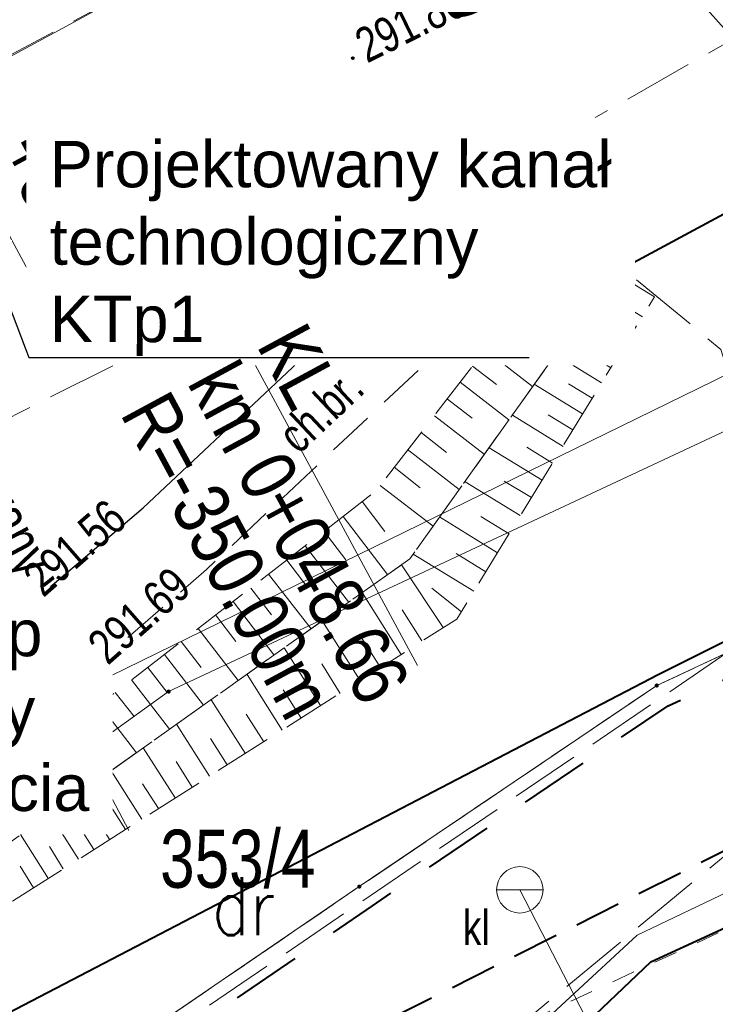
# Model space of a CAD drawing. Header units: metres. Extents: x 7437415 to 7437762, y 5556624 to 5556902.
# Tile 14 of 41: x 7437565 to 7437580, y 5556682 to 5556703. Entities that reach past the tile are written whole.
import ezdxf
from ezdxf import colors
from ezdxf.entities.mleader import LeaderData, LeaderLine
from ezdxf.math import Vec2, Vec3

# ---------------------------------------------------------------- set-up
doc = ezdxf.new("R2010")
doc.units = ezdxf.units.M
doc.header["$MEASUREMENT"] = 0
for name, pattern in [('BUBZ01-500', [1.75, 1.25, -0.5]), ('EGBK02-500', [2, 1.5, -0.5]), ('EGBO02-500', [2.5, 1.5, -1]), ('EGBU01-500', [1, 0.5, -0.5]), ('KTCR02-500', [1.5, 1, -0.5]), ('KTJZ01-500', [2, 1.5, -0.5])]:
    doc.linetypes.add(name, pattern=pattern)
doc.layers.get('0').update_dxf_attribs({"color": 250, "lineweight": 5})
for name, color, linetype, lineweight in [('203-Punkt załamania granicy działki nie stabilizowany', 7, 'Continuous', 5), ('BUBZ01', 250, 'Continuous', 5), ('BUIB02_01', 250, 'Continuous', 5), ('BUIB05_01', 250, 'Continuous', 5), ('D_kilometraz', 7, 'Continuous', 13), ('D_kraweznik', 7, 'Continuous', 20), ('D_opis trasy', 7, 'Continuous', 13), ('D_opisy', 7, 'Continuous', 13), ('EGBD03', 250, 'Continuous', 5), ('EGBK02', 250, 'Continuous', 5), ('EGBO02', 250, 'Continuous', 5), ('EGBP04_03', 250, 'Continuous', 5), ('EGBU01', 250, 'Continuous', 5), ('Elektryka_opisy_kabli', 7, 'Continuous', 13), ('KTCR02', 250, 'Continuous', 5), ('KTJZ01', 250, 'Continuous', 5), ('KTKR01', 250, 'Continuous', 5), ('KTOK05_01', 250, 'Continuous', 5), ('MPZP', 250, 'Continuous', 5), ('osadnik kanalizacji lokalnej (dół Chambeau) (punkt)', 7, 'Continuous', 5), ('osadnik kanalizacji lokalnej (dół Chambeau) (punkt)-Atr17', 7, 'Continuous', 5), ('przewód elektroenergetyczny (linia)', 7, 'Continuous', 5), ('przewód kanalizacyjny (linia)', 7, 'Continuous', 5), ('punkt wysokościowy sztuczny', 7, 'Continuous', 5), ('RTPW01', 250, 'Continuous', 5), ('RTPW02', 250, 'Continuous', 5), ('rzedne dla projektanta', 250, 'Continuous', 5)]:
    doc.layers.add(name, color=color, linetype=linetype, lineweight=lineweight)
doc.styles.get("Standard").update_dxf_attribs({"font": 'txt.shx', "width": 0.75})
doc.styles.add('STYL_ARIAL', font='simplex.shx', dxfattribs={"width": 0.75, "oblique": 0.1})
doc.styles.add('Style-Arial Narrow', font='ARIALN.TTF')
doc.linetypes.add('KTOK05_01-500', pattern='A,3.75,[13,dgnlstyle-rozp_2015.shx,S=0.002778,R=0,X=0,Y=0],3.75', length=7.5)

# ---------------------------------------------------------------- blocks, each defined once
blk = doc.blocks.new('US07')
at = {"color": 0, "linetype": 'Continuous', "lineweight": 13, "ltscale": 10}
for q in [(-5, 0), (5, 0)]:
    blk.add_line((0, 0), q, dxfattribs=at)
blk.add_circle((0, 0), 5, dxfattribs=at)
blk = doc.blocks.new('203')
at = {"layer": '203-Punkt załamania granicy działki nie stabilizowany', "linetype": 'Continuous', "lineweight": 13}
h = blk.add_hatch(color=96, dxfattribs=at)
edge = h.paths.add_edge_path()
edge.add_arc((0, 0), 0.45, 0, 360)
blk = doc.blocks.new('PW02')
at = {"layer": 'punkt wysokościowy sztuczny', "linetype": 'Continuous', "lineweight": 13}
h = blk.add_hatch(color=0, dxfattribs=at)
edge = h.paths.add_edge_path()
edge.add_arc((0, 0), 0.45, 0, 360)
blk = doc.blocks.new('_None')
blk = doc.blocks.new('_Oblique')
at = {"color": 0, "linetype": 'ByBlock', "lineweight": -2}
blk.add_line((-5, -5), (5, 5), dxfattribs=at)

msp = doc.modelspace()

# ---------------------------------------------------------------- linework, layer by layer
at = {"layer": 'BUBZ01', "color": 7, "linetype": 'BUBZ01-500', "lineweight": 13, "flags": 128}
for points in [[(7437555.54, 5556678.94), (7437554.3, 5556679.55), (7437564.94, 5556687.09), (7437572.62, 5556693.02), (7437576.97, 5556698.63), (7437577.76, 5556697.74), (7437573.36, 5556691.57), (7437555.54, 5556678.94)], [(7437577.76, 5556697.74), (7437578.63, 5556697.21), (7437574.37, 5556690.27), (7437554.88, 5556677.9), (7437555.54, 5556678.94), (7437573.36, 5556691.57), (7437577.76, 5556697.74)]]:
    msp.add_lwpolyline(points, close=True, dxfattribs=at)
at = {"layer": 'BUBZ01', "color": 7, "linetype": 'Continuous', "lineweight": 13, "flags": 128}
for points in [[(7437576.76, 5556698.36), (7437577.23, 5556698)], [(7437576.52, 5556698.05), (7437577.46, 5556697.32)], [(7437576.27, 5556697.73), (7437576.75, 5556697.36)], [(7437576.02, 5556697.41), (7437576.99, 5556696.66)], [(7437578.37, 5556696.78), (7437577.47, 5556697.33)], [(7437575.77, 5556697.08), (7437576.26, 5556696.7)], [(7437575.51, 5556696.74), (7437576.5, 5556695.97)], [(7437577.89, 5556696.01), (7437576.94, 5556696.59)], [(7437578.1, 5556696.35), (7437577.64, 5556696.63)], [(7437575.25, 5556696.41), (7437575.75, 5556696.02)], [(7437574.98, 5556696.07), (7437576, 5556695.28)], [(7437577.49, 5556695.36), (7437576.5, 5556695.97)], [(7437577.69, 5556695.68), (7437577.21, 5556695.98)], [(7437574.71, 5556695.72), (7437575.23, 5556695.32)], [(7437574.44, 5556695.37), (7437575.49, 5556694.56)], [(7437577.08, 5556694.69), (7437576.04, 5556695.33)], [(7437577.29, 5556695.03), (7437576.78, 5556695.34)], [(7437574.17, 5556695.01), (7437574.7, 5556694.6)], [(7437573.89, 5556694.65), (7437574.96, 5556693.82)], [(7437576.66, 5556693.99), (7437575.57, 5556694.66)], [(7437576.87, 5556694.35), (7437576.34, 5556694.67)], [(7437573.6, 5556694.29), (7437574.15, 5556693.86)], [(7437573.31, 5556693.92), (7437574.42, 5556693.06)], [(7437576.21, 5556693.26), (7437575.07, 5556693.96)], [(7437576.43, 5556693.63), (7437575.88, 5556693.97)], [(7437573.02, 5556693.54), (7437573.58, 5556693.1)], [(7437572.72, 5556693.15), (7437573.86, 5556692.27)], [(7437575.74, 5556692.5), (7437574.55, 5556693.23)], [(7437575.98, 5556692.89), (7437575.39, 5556693.24)], [(7437572.33, 5556692.8), (7437572.82, 5556692.16)], [(7437571.92, 5556692.48), (7437572.88, 5556691.23)], [(7437575.25, 5556691.7), (7437574, 5556692.47)], [(7437575.5, 5556692.11), (7437574.89, 5556692.48)], [(7437571.51, 5556692.16), (7437571.98, 5556691.55)], [(7437571.1, 5556691.85), (7437572.04, 5556690.64)], [(7437574.74, 5556690.87), (7437573.43, 5556691.67)], [(7437575, 5556691.29), (7437574.36, 5556691.68)], [(7437570.71, 5556691.54), (7437571.17, 5556690.94)], [(7437574.08, 5556690.09), (7437573.18, 5556691.44)], [(7437570.31, 5556691.24), (7437571.23, 5556690.06)], [(7437569.93, 5556690.94), (7437570.38, 5556690.36)], [(7437574.47, 5556690.43), (7437573.83, 5556690.94)], [(7437573.17, 5556689.51), (7437572.33, 5556690.84)], [(7437569.55, 5556690.65), (7437570.43, 5556689.5)], [(7437569.17, 5556690.36), (7437569.61, 5556689.79)], [(7437573.62, 5556689.8), (7437573.19, 5556690.47)], [(7437572.29, 5556688.95), (7437571.47, 5556690.23)], [(7437568.8, 5556690.07), (7437569.66, 5556688.95)], [(7437572.73, 5556689.23), (7437572.31, 5556689.88)], [(7437568.43, 5556689.79), (7437568.86, 5556689.23)], [(7437568.07, 5556689.51), (7437568.91, 5556688.42)], [(7437571.43, 5556688.41), (7437570.65, 5556689.65)], [(7437567.71, 5556689.23), (7437568.13, 5556688.69)], [(7437571.86, 5556688.67), (7437571.46, 5556689.31)], [(7437570.61, 5556687.88), (7437569.85, 5556689.08)], [(7437567.36, 5556688.96), (7437568.18, 5556687.9)], [(7437567.01, 5556688.69), (7437567.42, 5556688.17)], [(7437571.02, 5556688.14), (7437570.63, 5556688.75)], [(7437566.67, 5556688.43), (7437567.47, 5556687.39)], [(7437569.81, 5556687.38), (7437569.08, 5556688.53)], [(7437566.33, 5556688.17), (7437566.73, 5556687.66)], [(7437570.21, 5556687.63), (7437569.83, 5556688.22)], [(7437569.04, 5556686.89), (7437568.33, 5556688.01)], [(7437566, 5556687.91), (7437566.78, 5556686.9)], [(7437565.67, 5556687.65), (7437566.05, 5556687.16)], [(7437569.42, 5556687.13), (7437569.06, 5556687.7)], [(7437565.35, 5556687.4), (7437566.1, 5556686.43)], [(7437568.3, 5556686.42), (7437567.61, 5556687.5)], [(7437565.02, 5556687.16), (7437565.4, 5556686.67)], [(7437568.67, 5556686.65), (7437568.32, 5556687.2)], [(7437564.7, 5556686.92), (7437565.4, 5556685.93)], [(7437567.58, 5556685.96), (7437566.92, 5556687)], [(7437567.94, 5556686.19), (7437567.6, 5556686.72)], [(7437566.89, 5556685.52), (7437566.25, 5556686.53)], [(7437566.22, 5556685.1), (7437565.6, 5556686.07)], [(7437567.23, 5556685.74), (7437566.91, 5556686.25)], [(7437565.57, 5556684.68), (7437564.97, 5556685.63)], [(7437566.55, 5556685.31), (7437566.24, 5556685.8)], [(7437565.89, 5556684.89), (7437565.59, 5556685.37)], [(7437565.25, 5556684.48), (7437564.96, 5556684.95)]]:
    msp.add_lwpolyline(points, dxfattribs=at)
at = {"layer": 'BUIB02_01', "color": 212, "linetype": 'Continuous', "lineweight": 40, "flags": 128}
for points in [[(7437578.709, 5556689.08), (7437609.016, 5556704.209), (7437638.73, 5556719.29), (7437644.506, 5556722.382), (7437654.627, 5556703.284)], [(7437478.779, 5556655.789), (7437498.529, 5556658.242), (7437527.258, 5556665.29), (7437554.461, 5556676.462), (7437578.709, 5556689.08)]]:
    msp.add_lwpolyline(points, dxfattribs=at)
at = {"layer": 'BUIB05_01', "color": 7, "linetype": 'Continuous', "lineweight": 40, "flags": 128}
msp.add_lwpolyline([(7437577.73, 5556697.71), (7437589.04, 5556703.81)], dxfattribs=at)
at = {"layer": 'D_kraweznik'}
msp.add_line((7437563.116, 5556701.508), (7437592.616, 5556717.455), dxfattribs=at)
at = {"layer": 'D_opis trasy'}
msp.add_line((7437565.131, 5556697.78), (7437569.103, 5556697.448), dxfattribs=at)
at = {"layer": 'D_opis trasy', "flags": 128}
for points in [[(7437563.116, 5556701.508), (7437565.131, 5556697.78)], [(7437569.103, 5556697.448), (7437573.525, 5556689.269)]]:
    msp.add_lwpolyline(points, dxfattribs=at)
at = {"layer": 'D_opisy'}
msp.add_line((7437559.888, 5556699.785), (7437567.303, 5556685.72), dxfattribs=at)
at = {"layer": 'EGBD03', "color": 96, "linetype": 'Continuous', "lineweight": 13, "flags": 128}
for points in [[(7437594.67, 5556701.11), (7437568.16, 5556688.71)], [(7437549.89, 5556680.73), (7437584.26, 5556697.53)], [(7437586.26, 5556692.39), (7437578.68, 5556688.84)], [(7437572.27, 5556684.51), (7437578.68, 5556688.84)], [(7437564.3, 5556685.93), (7437568.16, 5556688.71)], [(7437572.27, 5556684.51), (7437566.34, 5556680.46)]]:
    msp.add_lwpolyline(points, dxfattribs=at)
at = {"layer": 'EGBK02', "color": 96, "linetype": 'EGBK02-500', "lineweight": 13, "flags": 128}
for points in [[(7437581.3, 5556690.06), (7437578.68, 5556688.84)], [(7437578.68, 5556688.84), (7437572.27, 5556684.51)], [(7437572.27, 5556684.51), (7437566.34, 5556680.46)]]:
    msp.add_lwpolyline(points, dxfattribs=at)
at = {"layer": 'EGBO02', "color": 96, "linetype": 'EGBO02-500', "lineweight": 40, "flags": 128}
msp.add_lwpolyline([(7437509.408, 5556641.775), (7437527.366, 5556653.573), (7437535.53, 5556659.046), (7437540.808, 5556662.655), (7437546.047, 5556666.094), (7437546.417, 5556666.344), (7437547.687, 5556667.174), (7437556.491, 5556673.156), (7437559.221, 5556675.006), (7437566.622, 5556680.047), (7437572.551, 5556684.096), (7437578.927, 5556688.403), (7437581.512, 5556689.607), (7437586.468, 5556691.935), (7437596.734, 5556696.524), (7437608.998, 5556702.025), (7437613.531, 5556704.147), (7437646.901, 5556719.682), (7437664.231, 5556728.731), (7437679.981, 5556736.007), (7437721.816, 5556755.672), (7437743.341, 5556772.789), (7437751.664, 5556779.423)], dxfattribs=at)
at = {"layer": 'EGBU01', "color": 96, "linetype": 'EGBU01-500', "lineweight": 13, "flags": 128}
for points in [[(7437581.3, 5556690.06), (7437578.68, 5556688.84)], [(7437578.68, 5556688.84), (7437581.3, 5556690.06)], [(7437578.68, 5556688.84), (7437572.27, 5556684.51)], [(7437572.27, 5556684.51), (7437578.68, 5556688.84)], [(7437575.92, 5556681.62), (7437583.87, 5556685.3)], [(7437572.27, 5556684.51), (7437566.34, 5556680.46)], [(7437566.34, 5556680.46), (7437572.27, 5556684.51)]]:
    msp.add_lwpolyline(points, dxfattribs=at)
at = {"layer": 'KTCR02', "color": 7, "linetype": 'KTCR02-500', "lineweight": 13, "flags": 128}
msp.add_lwpolyline([(7437576.91, 5556698.6), (7437575.21, 5556697.2), (7437568.98, 5556691.34), (7437565.71, 5556688.51), (7437562.86, 5556686.65), (7437557.05, 5556683.71), (7437557.69, 5556682.42), (7437553.22, 5556680.18), (7437552.61, 5556681.5), (7437549.38, 5556679.96), (7437545.37, 5556678.26), (7437542.6, 5556677.35), (7437533.32, 5556674.74)], dxfattribs=at)
at = {"layer": 'KTJZ01', "color": 7, "linetype": 'KTJZ01-500', "lineweight": 13, "flags": 128}
for points in [[(7437487.24, 5556665.88), (7437500.01, 5556668.65), (7437509.93, 5556671.34), (7437514.81, 5556672.66), (7437528.54, 5556677.57), (7437546.18, 5556685.08), (7437562.31, 5556693.39), (7437575.78, 5556700.17), (7437584.6, 5556705.2), (7437599.33, 5556712.79), (7437607.41, 5556717.03), (7437624.22, 5556725.75), (7437636.91, 5556731.79), (7437639.91, 5556733.3), (7437648.13, 5556737.1), (7437664.08, 5556744.94), (7437674.41, 5556750.47), (7437695.47, 5556762.01), (7437726.23, 5556778.98), (7437745.592, 5556790.579), (7437740.524, 5556799.89), (7437726.071, 5556794.065), (7437721.424, 5556793.261), (7437718.653, 5556793.684), (7437716.454, 5556794.853), (7437714.78, 5556796.65), (7437713.44, 5556798.18), (7437704.05, 5556814.76), (7437696.46, 5556806.77), (7437698.53, 5556806.84), (7437700.74, 5556806.26), (7437702.79, 5556804.94), (7437704.06, 5556803.16), (7437709.44, 5556793.77), (7437711.44, 5556790.12), (7437712.13, 5556787.63), (7437712.21, 5556785.35), (7437711.59, 5556783.66), (7437709.87, 5556781.76), (7437701.28, 5556777.09), (7437699.42, 5556776.48), (7437697.78, 5556776.19), (7437695.76, 5556776.41), (7437693.65, 5556777.51), (7437692.09, 5556778.89), (7437690.49, 5556781.22), (7437685.25, 5556778.28), (7437686.1, 5556775.03), (7437686.085, 5556773.72), (7437685.81, 5556772.51), (7437685.3, 5556771.32), (7437684.475, 5556769.98), (7437683.43, 5556768.68), (7437682.12, 5556767.23), (7437680.52, 5556765.9), (7437679.609, 5556765.424), (7437667.4, 5556758.73), (7437656.58, 5556752.94), (7437646.03, 5556747.24), (7437635.04, 5556741.31), (7437625.46, 5556735.97), (7437617.31, 5556731.03), (7437610.73, 5556727.32), (7437599.83, 5556721.28), (7437592.56, 5556717.41), (7437581.48, 5556711.39), (7437572.19, 5556706.38), (7437570.63, 5556705.57), (7437559.43, 5556699.57), (7437555.27, 5556697.37), (7437547.58, 5556693.6), (7437542.1, 5556690.99), (7437536.78, 5556688.64), (7437527.13, 5556684.56), (7437524.75, 5556685.69), (7437522.99, 5556687.15), (7437521.44, 5556689.45), (7437520.46, 5556691.39), (7437515.43, 5556689.51), (7437516.09, 5556686.202), (7437515.98, 5556684.5), (7437514.73, 5556681.38), (7437513.55, 5556680.28), (7437512.1, 5556679.32), (7437507.87, 5556678.13), (7437498.81, 5556675.82), (7437492.9, 5556674.29)], [(7437589.109, 5556707.502), (7437587.51, 5556704.57), (7437591.6, 5556694.89), (7437588.51, 5556693.05), (7437585.23, 5556698.82), (7437583.56, 5556697.89), (7437586.26, 5556692.39), (7437588.01, 5556689.01), (7437584.59, 5556687.27), (7437583.01, 5556687.54), (7437568.72, 5556675.73), (7437566.49, 5556680.22), (7437581.79, 5556690.63), (7437580.06, 5556696.08), (7437576.97, 5556698.63), (7437575.78, 5556700.17)]]:
    msp.add_lwpolyline(points, dxfattribs=at)
at = {"layer": 'KTKR01', "color": 7, "linetype": 'Continuous', "lineweight": 30, "flags": 128}
msp.add_lwpolyline([(7437509.93, 5556671.34), (7437513.74, 5556672.37), (7437516.19, 5556672.93), (7437525.36, 5556674.85), (7437534.27, 5556677.12), (7437543.86, 5556679.82), (7437547.6, 5556681.25), (7437562.05, 5556688.41), (7437564.55, 5556690.07), (7437567.61, 5556692.67), (7437574.17, 5556698.83), (7437574.91, 5556699.49), (7437575.69, 5556700.12)], dxfattribs=at)
at = {"layer": 'KTOK05_01', "color": 7, "linetype": 'KTOK05_01-500', "lineweight": 40, "flags": 128}
msp.add_lwpolyline([(7437568.97, 5556671.61), (7437569.48, 5556674.26), (7437578.55, 5556682.89), (7437583.93, 5556685.36)], dxfattribs=at)
at = {"layer": 'MPZP', "color": 212, "linetype": 'KTCR02-500', "lineweight": 40, "flags": 128}
msp.add_lwpolyline([(7437480.406, 5556653.046), (7437497.678, 5556655.366), (7437530.257, 5556663.123), (7437555.691, 5556673.002), (7437601.685, 5556696.111), (7437651.01, 5556723.248), (7437712.92, 5556755.928), (7437752.943, 5556777.073)], dxfattribs=at)
at = {"layer": 'przewód elektroenergetyczny (linia)', "color": 1, "linetype": 'Continuous', "lineweight": 13, "flags": 128}
msp.add_lwpolyline([(7437570.15, 5556675.06), (7437569.67, 5556675.52), (7437578.26, 5556683.46), (7437582.47, 5556685.47), (7437587.88, 5556688.07), (7437585.32, 5556692.93), (7437587.22, 5556693.96)], dxfattribs=at)
at = {"layer": 'przewód kanalizacyjny (linia)', "color": 36, "linetype": 'Continuous', "lineweight": 13, "flags": 128}
msp.add_lwpolyline([(7437585.379, 5556665.743), (7437575.73, 5556684.44)], dxfattribs=at)
at = {"layer": 'rzedne dla projektanta', "color": 7, "linetype": 'Continuous', "lineweight": 40}
for centre in [(7437572.13, 5556702.35), (7437573.81, 5556699.48)]:
    msp.add_circle(centre, 0.0225, dxfattribs=at)

# ---------------------------------------------------------------- block references
at = {"layer": 'EGBP04_03', "color": 96, "linetype": 'Continuous', "lineweight": 13, "xscale": 0.1, "yscale": 0.1, "zscale": 0.1}
for p in [(7437578.68, 5556688.84), (7437568.16, 5556688.71), (7437572.27, 5556684.51)]:
    msp.add_blockref('203', p, dxfattribs=at)
at = {"layer": 'osadnik kanalizacji lokalnej (dół Chambeau) (punkt)', "color": 7, "linetype": 'Continuous', "lineweight": 13, "xscale": 0.1, "yscale": 0.1, "zscale": 0.1}
msp.add_blockref('US07', (7437575.73, 5556684.44), dxfattribs=at)
at = {"layer": 'RTPW02', "color": 7, "linetype": 'Continuous', "lineweight": 13, "xscale": 0.1, "yscale": 0.1, "zscale": 0.1}
for p in [(7437565.3, 5556690.8), (7437566.66, 5556689.31)]:
    msp.add_blockref('PW02', p, dxfattribs=at)

# ---------------------------------------------------------------- texts
at = {"layer": 'D_kilometraz', "char_height": 1.2, "attachment_point": 4, "rotation": 298.3934, "line_spacing_factor": 1.6, "style": 'Style-Arial Narrow'}
for s, insert in [('+60', (7437573.806, 5556705.382)), ('+50', (7437565.009, 5556700.627))]:
    msp.add_mtext(s, dxfattribs=dict(at, insert=insert))
at = {"layer": 'D_opis trasy', "char_height": 1.2, "rotation": 298.3934, "style": 'Style-Arial Narrow'}
for s, insert, attachment_point, line_spacing_factor in [('KL\\Pkm 0+048.66', (7437569.814, 5556696.046), 4, 0.85), ('R=-350.00m', (7437571.236, 5556688.292), 6, 0.35)]:
    msp.add_mtext(s, dxfattribs=dict(at, insert=insert, attachment_point=attachment_point, line_spacing_factor=line_spacing_factor))
at = {"layer": 'D_opisy', "insert": (7437563.091, 5556696.542), "char_height": 0.9, "attachment_point": 1, "rotation": 297.7945}
msp.add_mtext('\\pt11;\\fArial|b0|i0|c238238|p39;Projektowany wpust\\Pkm 0+045', dxfattribs=at)
at = {"layer": 'EGBD03', "color": 96, "linetype": 'Continuous', "lineweight": 30, "insert": (7437567.977, 5556684.467), "char_height": 1.25, "attachment_point": 7, "line_spacing_factor": 0.6}
msp.add_mtext('\\FWORKING_1250;\\H1x;\\W0.8;353/4', dxfattribs=at)
at = {"layer": 'EGBU01', "color": 96, "linetype": 'Continuous', "lineweight": 30, "width": 0.8}
msp.add_text('dr', height=1.25, dxfattribs=at).set_placement((7437569.095, 5556683.463))
at = {"layer": 'KTCR02', "color": 7, "linetype": 'Continuous', "lineweight": 13, "insert": (7437570.971, 5556693.791), "char_height": 0.75, "attachment_point": 7, "rotation": 43.247, "line_spacing_factor": 0.6}
msp.add_mtext('\\FWORKING_1250;\\H1x;\\W0.8;ch.br.', dxfattribs=at)
at = {"layer": 'osadnik kanalizacji lokalnej (dół Chambeau) (punkt)-Atr17', "color": 7, "insert": (7437574.5, 5556683.25), "char_height": 0.75, "attachment_point": 7, "line_spacing_factor": 0.6}
msp.add_mtext('\\FWORKING_1250;\\H1x;\\W0.8;kl', dxfattribs=at)
at = {"layer": 'RTPW01', "color": 7, "linetype": 'Continuous', "lineweight": 13, "char_height": 0.75, "attachment_point": 7, "line_spacing_factor": 0.6}
for s, insert, rotation in [('\\FWORKING_1250;\\H1x;\\W0.8;291.56', (7437565.465, 5556690.712), 41.164), ('\\FWORKING_1250;\\H1x;\\W0.8;291.69', (7437566.855, 5556689.252), 41.276)]:
    msp.add_mtext(s, dxfattribs=dict(at, insert=insert, rotation=rotation))
at = {"layer": 'rzedne dla projektanta', "color": 7, "linetype": 'Continuous', "lineweight": 0, "char_height": 0.75, "attachment_point": 7, "rotation": 26.3467, "line_spacing_factor": 0.6}
for s, insert in [('\\FWORKING_1250;\\H1x;\\W0.8; 291.80', (7437572.241, 5556702.126)), ('\\FWORKING_1250;\\H1x;\\W0.8; 291.81', (7437573.921, 5556699.256))]:
    msp.add_mtext(s, dxfattribs=dict(at, insert=insert))

# ---------------------------------------------------------------- next in the draw order: leaders
at = {"layer": 'Elektryka_opisy_kabli', "linetype": 'Continuous', "lineweight": 13}
ml = msp.add_multileader_mtext('Standard', dxfattribs=at)
ml.set_content('{\\fArial|b0|i0|c238|p34;\\W1;Istniejący słup\\Poświetleniowy\\Pdo przesunięcia}', color=256, style='STYL_ARIAL')
ml.set_leader_properties()
ml.set_arrow_properties(name='NONE')
ml.build(insert=Vec2(0, 0))
ml.multileader.update_dxf_attribs({"text_left_attachment_type": 5, "text_right_attachment_type": 5, "dogleg_length": 0.36, "arrow_head_size": 0.1})
ctx = ml.context
ctx.base_point, ctx.char_height, ctx.arrow_head_size, ctx.landing_gap_size, ctx.plane_origin = Vec3(7437582.491, 5556700.74), 1, 0.1, 0.09, Vec3(7437531.874, 5556672.028)
ctx.left_attachment, ctx.right_attachment = 5, 5
notes = []
notes.append((ctx, [(0, (1, 1, 0), (7437582.131, 5556700.74), (1, 0), 0.36, [(0, [(7437576.396, 5556707.203)], 0, [])])]))
ctx.mtext.insert, ctx.mtext.line_spacing_style, ctx.mtext.flow_direction = Vec3(7437582.581, 5556705.406), 2, 5
ctx.mtext.has_bg_fill, ctx.mtext.bg_color, ctx.mtext.bg_scale_factor, ctx.mtext.bg_transparency, ctx.mtext.use_window_bg_color = 1, -1027028792, 1.5, 0, 1
ml = msp.add_multileader_mtext('Standard', dxfattribs=at)
ml.set_content('{\\fArial|b0|i0|c238|p34;\\W1;Istniejący słup\\Poświetleniowy\\Pdo przesunięcia}', color=256, style='STYL_ARIAL')
ml.set_leader_properties()
ml.set_arrow_properties(name='NONE')
ml.build(insert=Vec2(0, 0))
ml.multileader.update_dxf_attribs({"text_left_attachment_type": 5, "text_right_attachment_type": 5, "dogleg_length": 0.36, "arrow_head_size": 0.1})
ctx = ml.context
ctx.base_point, ctx.char_height, ctx.arrow_head_size, ctx.landing_gap_size, ctx.plane_origin = Vec3(7437556.577, 5556685.804), 1, 0.1, 0.09, Vec3(7437509.659, 5556660.252)
ctx.left_attachment, ctx.right_attachment = 5, 5
notes.append((ctx, [(0, (1, 1, 0), (7437556.217, 5556685.804), (1, 0), 0.36, [(0, [(7437553.861, 5556695.293)], 0, [])])]))
ctx.mtext.insert, ctx.mtext.line_spacing_style, ctx.mtext.flow_direction = Vec3(7437556.667, 5556690.471), 2, 5
ctx.mtext.has_bg_fill, ctx.mtext.bg_color, ctx.mtext.bg_scale_factor, ctx.mtext.bg_transparency, ctx.mtext.use_window_bg_color = 1, -1027028792, 1.5, 0, 1
for ctx, leaders in notes:
    for number, flags, end, landing, length, lines in leaders:
        leader = LeaderData()
        leader.index, (leader.has_last_leader_line, leader.has_dogleg_vector, leader.attachment_direction) = number, flags
        leader.last_leader_point, leader.dogleg_vector, leader.dogleg_length = Vec3(end), Vec3(landing), length
        for number, points, colour, breaks in lines:
            line = LeaderLine()
            line.index, line.vertices, line.color, line.breaks = number, Vec3.list(points), colors.encode_raw_color(colour), breaks
            leader.lines.append(line)
        ctx.leaders.append(leader)

# ---------------------------------------------------------------- next in the draw order: leaders
ml = msp.add_multileader_mtext('Standard', dxfattribs=at)
ml.set_content('{\\fArial|b0|i0|c238|p34;\\W1;Projektowany kanał\\Ptechnologiczny\\PKTp1}', color=256, style='STYL_ARIAL')
ml.set_leader_properties()
ml.set_arrow_properties(name='OBLIQUE')
ml.build(insert=Vec2(0, 0))
ml.multileader.update_dxf_attribs({"text_left_attachment_type": 5, "text_right_attachment_type": 5, "dogleg_length": 0.36, "arrow_head_size": 0.1})
ctx = ml.context
ctx.base_point, ctx.char_height, ctx.arrow_head_size, ctx.landing_gap_size, ctx.plane_origin = Vec3(7437565.506, 5556695.904), 1, 0.1, 0.09, Vec3(7437515.606, 5556669.012)
ctx.left_attachment, ctx.right_attachment = 5, 5
notes = []
notes.append((ctx, [(0, (1, 1, 0), (7437565.146, 5556695.904), (1, 0), 0.36, [(0, [(7437562.759, 5556702.168)], 0, [])])]))
ctx.mtext.insert, ctx.mtext.line_spacing_style, ctx.mtext.flow_direction = Vec3(7437565.596, 5556700.57), 2, 5
ctx.mtext.has_bg_fill, ctx.mtext.bg_color, ctx.mtext.bg_scale_factor, ctx.mtext.bg_transparency, ctx.mtext.use_window_bg_color = 1, -1027028792, 1.5, 0, 1
for ctx, leaders in notes:
    for number, flags, end, landing, length, lines in leaders:
        leader = LeaderData()
        leader.index, (leader.has_last_leader_line, leader.has_dogleg_vector, leader.attachment_direction) = number, flags
        leader.last_leader_point, leader.dogleg_vector, leader.dogleg_length = Vec3(end), Vec3(landing), length
        for number, points, colour, breaks in lines:
            line = LeaderLine()
            line.index, line.vertices, line.color, line.breaks = number, Vec3.list(points), colors.encode_raw_color(colour), breaks
            leader.lines.append(line)
        ctx.leaders.append(leader)

doc.saveas('drawing.dxf')
